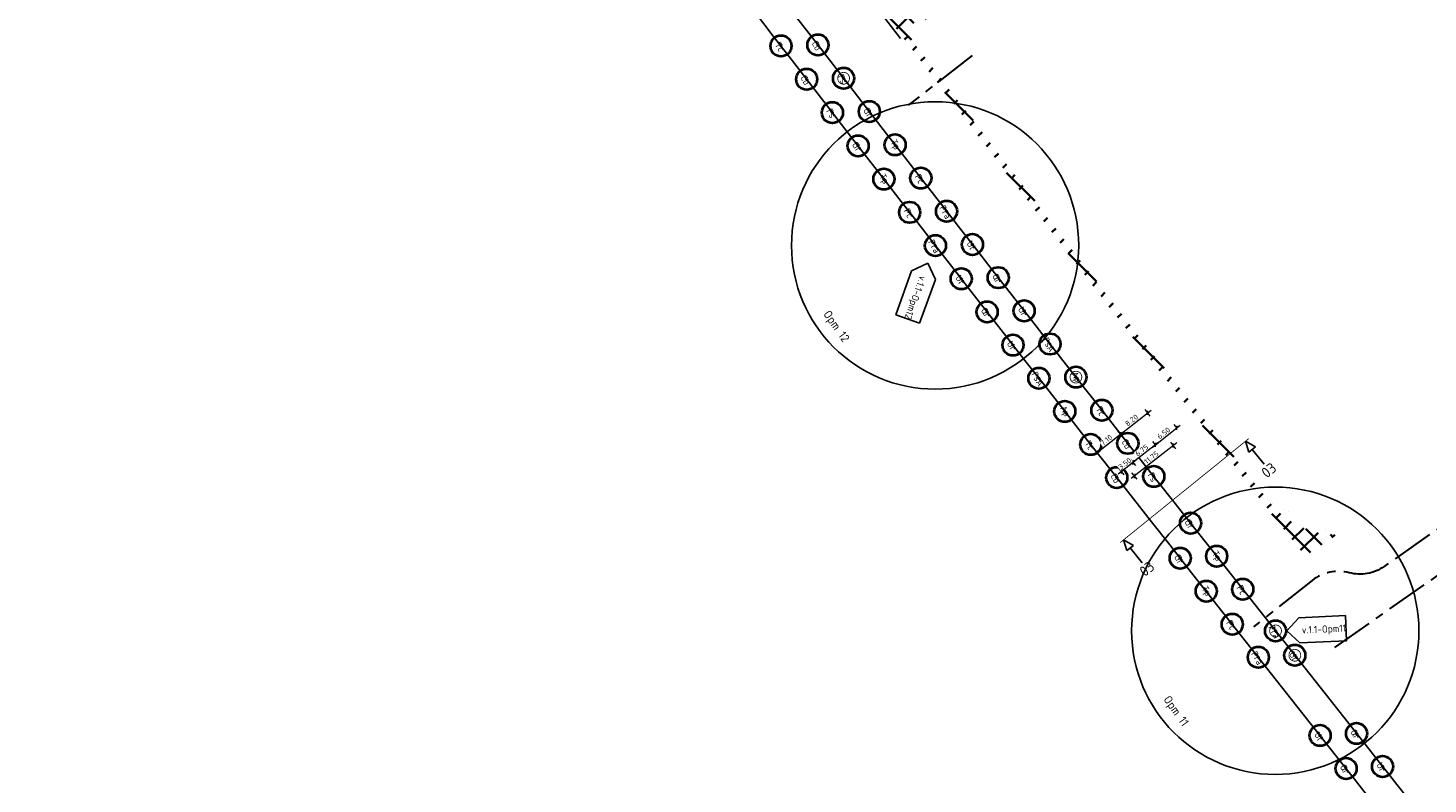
# Model space of a CAD drawing. Header units: metres. Extents: x 150805 to 161014, y 478675 to 486369.
# Tile 6 of 35: x 151147 to 151480, y 483326 to 483505. Entities that reach past the tile are written whole.
import ezdxf
from ezdxf.enums import TextEntityAlignment as Align

# ---------------------------------------------------------------- set-up
doc = ezdxf.new("R2010")
doc.units = ezdxf.units.M
doc.linetypes.add('AM-AS', pattern=[16, 10, -2, 2, -2])
doc.layers.get('0').update_dxf_attribs({"lineweight": 25})
doc.layers.get('Defpoints').update_dxf_attribs({"lineweight": 25, "true_color": 0xff7fff})
for name, color, linetype, lineweight in [('N-WE-AM-AS_FIETSPAD-G', 3, 'AM-AS', 30), ('N-WE-AM-AS_WEG-G', 10, 'AM-AS', 30), ('N-WE-GR-BOOM-T18', 10, 'Continuous', 18), ('X-XX-AL-M', 7, 'Continuous', 18), ('X-XX-AL-VERWIJZING-S', 7, 'Continuous', 25)]:
    doc.layers.add(name, color=color, linetype=linetype, lineweight=lineweight)
doc.layers.add('N-WE-GR-BOOM-S', color=7, linetype='Continuous', lineweight=40, true_color=0x009900)
doc.layers.add('N-WE-KG-GRENS_POLDERWEG-G', color=7, linetype='KG-PERCEEL', lineweight=35, true_color=0x0000e6)
doc.styles.add('NLCS-ISO', font='NLCS-ISO.ttf')
doc.styles.add('NLCS-ISO-M500-T18', font='NLCS-ISO.ttf')
doc.styles.add('NLCS-ISO-M500-T25', font='NLCS-ISO.ttf')
doc.styles.get("Standard").update_dxf_attribs({"font": 'NLCS-ISO.ttf'})
doc.linetypes.add('KG-PERCEEL', pattern='A,5.5,-2,["P",Standard,S=1.8,R=0,X=-0.5,Y=-0.9],-2,5.5,-2,[5,NLCS.shx,S=0.75,R=0,X=0,Y=0],-2', length=19)
doc.dimstyles.new('NLCS-M500-T25-SCHRAP-X_L2_H1', dxfattribs={"dimscale": 0.5, "dimtxt": 2.5, "dimasz": 1.4, "dimexe": 2, "dimexo": 2, "dimgap": 0.7, "dimtad": 1, "dimzin": 0, "dimdsep": 46, "dimtxsty": 'NLCS-ISO-M500-T25', "dimblk": 'OBLIQUE', "dimcen": 0, "dimdle": 2, "dimclrd": 256, "dimclre": 256, "dimclrt": 256, "dimadec": 1, "dimazin": 0, "dimtfac": 1, "dimtofl": 0, "dimtmove": 1, "dimatfit": 0, "dimldrblk": 'OBLIQUE', "dimfxl": 2, "dimfxlon": 1, "dimtfill": 1, "dimtfillclr": 254, "dimtolj": 1, "dimtzin": 0, "dimlwd": 18, "dimlwe": 18, "dimarcsym": 0})

# ---------------------------------------------------------------- blocks, each defined once
blk = doc.blocks.new('SAL-VERWIJZING_DOORSNEDE_BOVEN-SO')
for p, q in [((-2, 9), (0, 14)), ((0, 14), (2, 9)), ((2, 9), (-2, 9)), ((0, 0), (0, 9))]:
    blk.add_line(p, q)
at = {"lineweight": 50, "style": 'NLCS-ISO'}
blk.add_attdef('...', text='', height=5, dxfattribs=at).set_placement((-0.05, -1.19), align=Align.TOP_CENTER)
blk = doc.blocks.new('*U164')
blk.add_circle((0, 0), 5)
at = {"color": 0}
blk.add_circle((0, 0), 0.15, dxfattribs=at)
at = {"layer": 'Defpoints'}
blk.add_line((-2.01, 0), (2.01, 0), dxfattribs=at)
at = {"layer": 'N-WE-GR-BOOM-T18', "insert": (0, -2.3), "char_height": 3.2, "attachment_point": 8, "style": 'NLCS-ISO-M500-T18'}
blk.add_mtext_dynamic_manual_height_columns('Tc', width=4.7343, gutter_width=9, heights=[0], dxfattribs=at)
blk = doc.blocks.new('*U165')
blk.add_circle((0, 0), 5)
at = {"color": 0}
blk.add_circle((0, 0), 0.15, dxfattribs=at)
at = {"layer": 'Defpoints'}
blk.add_line((-2.01, 0), (2.01, 0), dxfattribs=at)
at = {"layer": 'N-WE-GR-BOOM-T18', "insert": (0, -2.3), "char_height": 3.2, "attachment_point": 8, "style": 'NLCS-ISO-M500-T18'}
blk.add_mtext_dynamic_manual_height_columns('Cb', width=4.7343, gutter_width=9, heights=[0], dxfattribs=at)
blk = doc.blocks.new('*U166')
blk.add_circle((0, 0), 5)
at = {"color": 0}
blk.add_circle((0, 0), 0.15, dxfattribs=at)
at = {"layer": 'Defpoints'}
blk.add_line((-2.01, 0), (2.01, 0), dxfattribs=at)
at = {"layer": 'N-WE-GR-BOOM-T18', "insert": (0, -2.3), "char_height": 3.2, "attachment_point": 8, "style": 'NLCS-ISO-M500-T18'}
blk.add_mtext_dynamic_manual_height_columns('Fs', width=4.7343, gutter_width=9, heights=[0], dxfattribs=at)
blk = doc.blocks.new('*U155')
blk.add_circle((0, 0), 5)
at = {"color": 0}
blk.add_circle((0, 0), 0.15, dxfattribs=at)
at = {"layer": 'Defpoints'}
blk.add_line((-2.01, 0), (2.01, 0), dxfattribs=at)
at = {"layer": 'N-WE-GR-BOOM-T18', "insert": (0, -2.3), "char_height": 3.2, "attachment_point": 8, "style": 'NLCS-ISO-M500-T18'}
blk.add_mtext_dynamic_manual_height_columns('Gt', width=4.7343, gutter_width=9, heights=[0], dxfattribs=at)
blk = doc.blocks.new('*U156')
blk.add_circle((0, 0), 5)
at = {"color": 0}
blk.add_circle((0, 0), 0.15, dxfattribs=at)
at = {"layer": 'Defpoints'}
blk.add_line((-2.01, 0), (2.01, 0), dxfattribs=at)
at = {"layer": 'N-WE-GR-BOOM-T18', "insert": (0, -2.3), "char_height": 3.2, "attachment_point": 8, "style": 'NLCS-ISO-M500-T18'}
blk.add_mtext_dynamic_manual_height_columns('Tp', width=4.7343, gutter_width=9, heights=[0], dxfattribs=at)
blk = doc.blocks.new('*U161')
blk.add_circle((0, 0), 5)
at = {"color": 0}
blk.add_circle((0, 0), 0.15, dxfattribs=at)
at = {"layer": 'Defpoints'}
blk.add_line((-2.01, 0), (2.01, 0), dxfattribs=at)
at = {"layer": 'N-WE-GR-BOOM-T18', "insert": (0, -2.3), "char_height": 3.2, "attachment_point": 8, "style": 'NLCS-ISO-M500-T18'}
blk.add_mtext_dynamic_manual_height_columns('Pc', width=4.7343, gutter_width=9, heights=[0], dxfattribs=at)
blk = doc.blocks.new('*U158')
blk.add_circle((0, 0), 5)
at = {"color": 0}
blk.add_circle((0, 0), 0.15, dxfattribs=at)
at = {"layer": 'Defpoints'}
blk.add_line((-2.01, 0), (2.01, 0), dxfattribs=at)
at = {"layer": 'N-WE-GR-BOOM-T18', "insert": (0, -2.3), "char_height": 3.2, "attachment_point": 8, "style": 'NLCS-ISO-M500-T18'}
blk.add_mtext_dynamic_manual_height_columns('Pra', width=4.7343, gutter_width=9, heights=[0], dxfattribs=at)
blk = doc.blocks.new('*U159')
blk.add_circle((0, 0), 5)
at = {"color": 0}
blk.add_circle((0, 0), 0.15, dxfattribs=at)
at = {"layer": 'Defpoints'}
blk.add_line((-2.01, 0), (2.01, 0), dxfattribs=at)
at = {"layer": 'N-WE-GR-BOOM-T18', "insert": (0, -2.3), "char_height": 3.2, "attachment_point": 8, "style": 'NLCS-ISO-M500-T18'}
blk.add_mtext_dynamic_manual_height_columns('Ul', width=4.7343, gutter_width=9, heights=[0], dxfattribs=at)
blk = doc.blocks.new('*U160')
blk.add_circle((0, 0), 5)
at = {"color": 0}
blk.add_circle((0, 0), 0.15, dxfattribs=at)
at = {"layer": 'Defpoints'}
blk.add_line((-2.01, 0), (2.01, 0), dxfattribs=at)
at = {"layer": 'N-WE-GR-BOOM-T18', "insert": (0, -2.3), "char_height": 3.2, "attachment_point": 8, "style": 'NLCS-ISO-M500-T18'}
blk.add_mtext_dynamic_manual_height_columns('Qr', width=4.7343, gutter_width=9, heights=[0], dxfattribs=at)
blk = doc.blocks.new('*U162')
blk.add_circle((0, 0), 5)
at = {"color": 0}
blk.add_circle((0, 0), 0.15, dxfattribs=at)
at = {"layer": 'Defpoints'}
blk.add_line((-2.01, 0), (2.01, 0), dxfattribs=at)
at = {"layer": 'N-WE-GR-BOOM-T18', "insert": (0, -2.3), "char_height": 3.2, "attachment_point": 8, "style": 'NLCS-ISO-M500-T18'}
blk.add_mtext_dynamic_manual_height_columns('Ur', width=4.7343, gutter_width=9, heights=[0], dxfattribs=at)
blk = doc.blocks.new('*U163')
blk.add_circle((0, 0), 5)
at = {"color": 0}
blk.add_circle((0, 0), 0.15, dxfattribs=at)
at = {"layer": 'Defpoints'}
blk.add_line((-2.01, 0), (2.01, 0), dxfattribs=at)
at = {"layer": 'N-WE-GR-BOOM-T18', "insert": (0, -2.3), "char_height": 3.2, "attachment_point": 8, "style": 'NLCS-ISO-M500-T18'}
blk.add_mtext_dynamic_manual_height_columns('FsA', width=4.7343, gutter_width=9, heights=[0], dxfattribs=at)
blk = doc.blocks.new('*U150')
blk.add_circle((0, 0), 5)
at = {"color": 0}
blk.add_circle((0, 0), 0.15, dxfattribs=at)
at = {"layer": 'Defpoints'}
blk.add_line((-2.01, 0), (2.01, 0), dxfattribs=at)
at = {"layer": 'N-WE-GR-BOOM-T18', "insert": (0, -2.3), "char_height": 3.2, "attachment_point": 8, "style": 'NLCS-ISO-M500-T18'}
blk.add_mtext_dynamic_manual_height_columns('Ap', width=4.7343, gutter_width=9, heights=[0], dxfattribs=at)
blk = doc.blocks.new('*U211')
at = {"color": 177, "true_color": 0x293189, "const_width": 0.4, "flags": 128}
blk.add_lwpolyline([(2.8, 0, -1), (-2.8, 0, -1)], format="xyb", close=True, dxfattribs=at)
at = {"color": 0}
blk.add_circle((0, 0), 0.15, dxfattribs=at)
at = {"layer": 'Defpoints'}
blk.add_line((-2.01, 0), (2.01, 0), dxfattribs=at)
blk = doc.blocks.new('_Oblique')
at = {"color": 0, "linetype": 'ByBlock', "lineweight": -2}
blk.add_line((-0.5, -0.5), (0.5, 0.5), dxfattribs=at)
blk = doc.blocks.new('*D185')
at = {"layer": 'Defpoints', "color": 0, "transparency": 16777216}
for p in [(151420.7, 483409.56), (151415.59, 483405.54)]:
    blk.add_point(p, dxfattribs=at)
at = {"layer": 'X-XX-AL-M', "linetype": 'Continuous', "lineweight": 18, "transparency": 16777216}
for p, q in [((151414.17, 483405.73), (151420.85, 483410.98)), ((151420.08, 483410.34), (151419.44, 483411.15)), ((151414.97, 483406.33), (151414.33, 483407.13))]:
    blk.add_line(p, q, dxfattribs=at)
at = {"layer": 'X-XX-AL-M', "lineweight": 18, "transparency": 16777216, "xscale": 0.7, "yscale": 0.7, "zscale": 0.7}
for p, rotation in [((151420.06, 483410.36), 38.17082104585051), ((151414.95, 483406.35), 218.1708210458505)]:
    blk.add_blockref('_Oblique', p, dxfattribs=dict(at, rotation=rotation))
at = {"layer": 'X-XX-AL-M', "transparency": 16777216, "insert": (151416.9, 483409.12), "char_height": 1.25, "attachment_point": 5, "rotation": 38.1708, "style": 'NLCS-ISO-M500-T25', "bg_fill": 3, "box_fill_scale": 1.1, "bg_fill_color": 256, "bg_fill_true_color": 13158600, "bg_fill_transparency": 0}
blk.add_mtext('\\A1;6.50', dxfattribs=at)
at = {"layer": 'Defpoints', "color": 0, "transparency": 16777216}
blk.add_point((151420.06, 483410.36), dxfattribs=at)
blk = doc.blocks.new('*D186')
at = {"layer": 'Defpoints', "color": 0, "transparency": 16777216}
for p in [(151409.98, 483398.92), (151422.88, 483401.52), (151414.59, 483393.06)]:
    blk.add_point(p, dxfattribs=at)
at = {"layer": 'X-XX-AL-M', "linetype": 'Continuous', "lineweight": 18, "transparency": 16777216}
for p, q in [((151420, 483406.8), (151409.19, 483398.3)), ((151419.83, 483405.4), (151418.59, 483406.97)), ((151410.6, 483398.14), (151409.36, 483399.71))]:
    blk.add_line(p, q, dxfattribs=at)
at = {"layer": 'X-XX-AL-M', "lineweight": 18, "transparency": 16777216, "xscale": 0.7, "yscale": 0.7, "zscale": 0.7}
for p, rotation in [((151419.21, 483406.19), 38.19170023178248), ((151409.98, 483398.92), 218.1917002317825)]:
    blk.add_blockref('_Oblique', p, dxfattribs=dict(at, rotation=rotation))
at = {"layer": 'X-XX-AL-M', "transparency": 16777216, "insert": (151413.99, 483403.32), "char_height": 1.25, "attachment_point": 5, "rotation": 38.1917, "style": 'NLCS-ISO-M500-T25', "bg_fill": 3, "box_fill_scale": 1.1, "bg_fill_color": 256, "bg_fill_true_color": 13158600, "bg_fill_transparency": 0}
blk.add_mtext('\\A1;11.75', dxfattribs=at)
blk = doc.blocks.new('*D187')
at = {"layer": 'Defpoints', "color": 0, "transparency": 16777216}
for p in [(151415.59, 483405.54), (151413.87, 483396.8)]:
    blk.add_point(p, dxfattribs=at)
at = {"layer": 'X-XX-AL-M', "linetype": 'Continuous', "lineweight": 18, "transparency": 16777216}
for p, q in [((151415.74, 483406.96), (151408.86, 483401.56)), ((151414.97, 483406.33), (151414.33, 483407.13)), ((151410.26, 483401.39), (151409.03, 483402.96))]:
    blk.add_line(p, q, dxfattribs=at)
at = {"layer": 'X-XX-AL-M', "lineweight": 18, "transparency": 16777216, "xscale": 0.7, "yscale": 0.7, "zscale": 0.7}
for p, rotation in [((151414.95, 483406.35), 38.17082104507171), ((151409.65, 483402.18), 218.1708210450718)]:
    blk.add_blockref('_Oblique', p, dxfattribs=dict(at, rotation=rotation))
at = {"layer": 'X-XX-AL-M', "transparency": 16777216, "insert": (151411.7, 483405.03), "char_height": 1.25, "attachment_point": 5, "rotation": 38.1708, "style": 'NLCS-ISO-M500-T25', "bg_fill": 3, "box_fill_scale": 1.1, "bg_fill_color": 256, "bg_fill_true_color": 13158600, "bg_fill_transparency": 0}
blk.add_mtext('\\A1;6.75', dxfattribs=at)
at = {"layer": 'Defpoints', "color": 0, "transparency": 16777216}
blk.add_point((151409.65, 483402.18), dxfattribs=at)
blk = doc.blocks.new('*D188')
at = {"layer": 'Defpoints', "color": 0, "transparency": 16777216}
for p in [(151413.87, 483396.8), (151411.12, 483394.64)]:
    blk.add_point(p, dxfattribs=at)
at = {"layer": 'X-XX-AL-M', "linetype": 'Continuous', "lineweight": 18, "transparency": 16777216}
for p, q in [((151410.43, 483402.79), (151406.11, 483399.4)), ((151410.26, 483401.39), (151409.03, 483402.96)), ((151407.51, 483399.23), (151406.28, 483400.8))]:
    blk.add_line(p, q, dxfattribs=at)
at = {"layer": 'X-XX-AL-M', "transparency": 16777216, "insert": (151407.67, 483401.86), "char_height": 1.25, "attachment_point": 5, "rotation": 38.1708, "style": 'NLCS-ISO-M500-T25', "bg_fill": 3, "box_fill_scale": 1.1, "bg_fill_color": 256, "bg_fill_true_color": 13158600, "bg_fill_transparency": 0}
blk.add_mtext('\\A1;3.50', dxfattribs=at)
at = {"layer": 'Defpoints', "color": 0, "transparency": 16777216}
blk.add_point((151406.89, 483400.01), dxfattribs=at)
at = {"layer": 'X-XX-AL-M', "lineweight": 18, "transparency": 16777216, "xscale": 0.7, "yscale": 0.7, "zscale": 0.7}
for p, rotation in [((151409.65, 483402.18), 38.17082104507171), ((151406.89, 483400.01), 218.1708210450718)]:
    blk.add_blockref('_Oblique', p, dxfattribs=dict(at, rotation=rotation))
blk = doc.blocks.new('*D202')
at = {"layer": 'Defpoints', "color": 0, "transparency": 16777216}
for p in [(151413.11, 483413.95), (151414.83, 483411.76), (151408.38, 483406.69)]:
    blk.add_point(p, dxfattribs=at)
at = {"layer": 'X-XX-AL-M', "linetype": 'Continuous', "lineweight": 18, "transparency": 16777216}
for p, q in [((151405.87, 483408.27), (151413.9, 483414.57)), ((151413.73, 483413.17), (151412.49, 483414.74)), ((151407.28, 483408.1), (151406.04, 483409.68))]:
    blk.add_line(p, q, dxfattribs=at)
at = {"layer": 'X-XX-AL-M', "lineweight": 18, "transparency": 16777216, "xscale": 0.7, "yscale": 0.7, "zscale": 0.7}
for p, rotation in [((151413.11, 483413.95), 38.1480872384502), ((151406.66, 483408.89), 218.1480872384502)]:
    blk.add_blockref('_Oblique', p, dxfattribs=dict(at, rotation=rotation))
at = {"layer": 'X-XX-AL-M', "transparency": 16777216, "insert": (151409.28, 483412.19), "char_height": 1.25, "attachment_point": 5, "rotation": 38.1481, "style": 'NLCS-ISO-M500-T25', "bg_fill": 3, "box_fill_scale": 1.1, "bg_fill_color": 256, "bg_fill_true_color": 13158600, "bg_fill_transparency": 0}
blk.add_mtext('\\A1;8.20', dxfattribs=at)
blk = doc.blocks.new('*D203')
at = {"layer": 'X-XX-AL-M', "linetype": 'Continuous', "lineweight": 18, "transparency": 16777216}
for p, q in [((151400.29, 483403.89), (151407.45, 483409.51)), ((151406.66, 483408.89), (151406.04, 483409.67)), ((151401.08, 483404.5), (151400.46, 483405.29))]:
    blk.add_line(p, q, dxfattribs=at)
at = {"layer": 'X-XX-AL-M', "lineweight": 18, "transparency": 16777216, "xscale": 0.7, "yscale": 0.7, "zscale": 0.7}
for p, rotation in [((151406.66, 483408.89), 38.13649879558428), ((151401.08, 483404.5), 218.1364987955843)]:
    blk.add_blockref('_Oblique', p, dxfattribs=dict(at, rotation=rotation))
at = {"layer": 'X-XX-AL-M', "transparency": 16777216, "insert": (151403.27, 483407.46), "char_height": 1.25, "attachment_point": 5, "rotation": 38.1365, "style": 'NLCS-ISO-M500-T25', "bg_fill": 3, "box_fill_scale": 1.1, "bg_fill_color": 256, "bg_fill_true_color": 13158600, "bg_fill_transparency": 0}
blk.add_mtext('\\A1;7.10', dxfattribs=at)
at = {"layer": 'Defpoints', "color": 0, "transparency": 16777216}
for p in [(151406.66, 483408.89), (151406.7, 483408.84), (151401.11, 483404.46)]:
    blk.add_point(p, dxfattribs=at)
blk = doc.blocks.new('SAL-VERWIJZING_WIJZIGING_LINKS-SO')
for p, q in [((-22.22, 6), (-28.22, 0)), ((-22.22, -6), (-28.22, 0)), ((0, 6), (-22.22, 6)), ((0, -6), (0, 6)), ((0, -6), (-22.22, -6))]:
    blk.add_line(p, q)
at = {"lineweight": 70, "style": 'NLCS-ISO'}
blk.add_attdef('...', text='', height=7, dxfattribs=at).set_placement((0.01, 0.06), align=Align.MIDDLE_RIGHT)

msp = doc.modelspace()

# ---------------------------------------------------------------- linework, layer by layer
at = {"layer": 'Defpoints', "linetype": 'Continuous', "flags": 128}
for points in [[(151804.35, 482923.275), (151718.408, 483024.94, -0.0026625), (151677.359, 483074.026), (151633.845, 483126.627), (151610.023, 483155.424, -0.0057375), (151465.661, 483334.065), (151428.256, 483381.456, -0.0082544), (151157.762, 483736.036, -0.0065463), (150913.506, 484076.675, 0.0061687), (150896.388, 484100.586), (150852.424, 484160.422)], [(151764.497, 482959.421), (151712.986, 483020.356, -0.0026625), (151671.888, 483069.5), (151628.374, 483122.101), (151604.552, 483150.898, -0.0057375), (151460.088, 483329.667), (151422.683, 483377.057, -0.0082544), (151152.047, 483731.823, -0.0065463), (150907.682, 484072.614, 0.0061687), (150890.666, 484096.382), (150846.703, 484156.218)], [(151354.313, 483502.96, -0.005638), (151171.044, 483745.825, -0.0000309), (151169.87, 483747.418)]]:
    msp.add_lwpolyline(points, format="xyb", dxfattribs=at)
at = {"layer": 'Defpoints'}
msp.add_circle((151362.556, 483453.732), 34.152, dxfattribs=at)
at = {"layer": 'N-WE-AM-AS_FIETSPAD-G'}
for p, q in [((151768.283, 483587.155), (151469.335, 483377.413)), ((151452.258, 483374.12), (151438.25, 483363.064))]:
    msp.add_line(p, q, dxfattribs=at)
at = {"layer": 'N-WE-AM-AS_FIETSPAD-G', "flags": 128}
msp.add_lwpolyline([(151469.335, 483377.413, -0.2214184), (151461.023, 483375.935, 0.2362538), (151452.258, 483374.12)], format="xyb", dxfattribs=at)
at = {"layer": 'N-WE-AM-AS_WEG-G', "linetype": 'AM-AS'}
msp.add_line((151371.376, 483498.848), (151356.128, 483487.045), dxfattribs=at)
at = {"layer": 'N-WE-AM-AS_WEG-G', "linetype": 'AM-AS', "flags": 128}
msp.add_lwpolyline([(151819.345, 483611.987), (151457.259, 483357.946)], dxfattribs=at)
at = {"layer": 'X-XX-AL-VERWIJZING-S', "linetype": 'AM-AS', "const_width": 0.2, "flags": 128}
msp.add_lwpolyline([(151406.61, 483383.133), (151437.157, 483407.826)], dxfattribs=at)

# ---------------------------------------------------------------- block references
at = {"layer": 'N-WE-GR-BOOM-S'}
for name, p, xscale, yscale, zscale, rotation in [('*U165', (151334.68, 483501.393), 0.4999999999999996, 0.4999999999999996, 0.4999999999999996, 299.7124591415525), ('*U164', (151325.901, 483501.152), 0.4999999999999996, 0.4999999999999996, 0.4999999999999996, 299.7124591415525), ('*U165', (151332.008, 483493.233), 0.4999999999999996, 0.4999999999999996, 0.4999999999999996, 299.7124591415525), ('*U166', (151340.79, 483493.476), 0.4999999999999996, 0.4999999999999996, 0.4999999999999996, 299.7124591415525), ('*U211', (151340.79, 483493.476), 0.5, 0.5, 0.5, 300.0342889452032), ('*U166', (151338.12, 483485.319), 0.4999999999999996, 0.4999999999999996, 0.4999999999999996, 299.7124591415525), ('*U155', (151346.905, 483485.564), 0.4999999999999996, 0.4999999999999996, 0.4999999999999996, 299.7124591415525), ('*U155', (151344.239, 483477.409), 0.4999999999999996, 0.4999999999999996, 0.4999999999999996, 299.7124591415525), ('*U156', (151353.027, 483477.657), 0.4999999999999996, 0.4999999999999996, 0.4999999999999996, 299.7124591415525), ('*U156', (151350.363, 483469.504), 0.4999999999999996, 0.4999999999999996, 0.4999999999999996, 299.7124591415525), ('*U161', (151359.154, 483469.754), 0.4999999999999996, 0.4999999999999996, 0.4999999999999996, 299.7124591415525), ('*U161', (151356.493, 483461.603), 0.4999999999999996, 0.4999999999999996, 0.4999999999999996, 299.7124591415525), ('*U158', (151365.287, 483461.855), 0.4999999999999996, 0.4999999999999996, 0.4999999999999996, 299.7124591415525), ('*U158', (151362.629, 483453.707), 0.4999999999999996, 0.4999999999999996, 0.4999999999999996, 299.7124591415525), ('*U159', (151371.427, 483453.962), 0.4999999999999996, 0.4999999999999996, 0.4999999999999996, 299.7124591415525), ('*U159', (151368.771, 483445.815), 0.4999999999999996, 0.4999999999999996, 0.4999999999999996, 299.7124591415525), ('*U160', (151377.571, 483446.072), 0.4999999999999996, 0.4999999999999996, 0.4999999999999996, 299.7124591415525), ('*U162', (151383.722, 483438.188), 0.4999999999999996, 0.4999999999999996, 0.4999999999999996, 299.7124591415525), ('*U160', (151374.919, 483437.928), 0.4999999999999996, 0.4999999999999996, 0.4999999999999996, 299.7124591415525), ('*U162', (151381.072, 483430.045), 0.4999999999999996, 0.4999999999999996, 0.4999999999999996, 299.7124591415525), ('*U163', (151389.879, 483430.308), 0.4999999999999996, 0.4999999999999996, 0.4999999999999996, 299.7124591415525), ('*U163', (151387.232, 483422.168), 0.4999999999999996, 0.4999999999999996, 0.4999999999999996, 299.7124591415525), ('*U150', (151396.041, 483422.432), 0.4999999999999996, 0.4999999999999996, 0.4999999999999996, 299.7124591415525), ('*U211', (151396.041, 483422.432), 0.5, 0.5, 0.5, 300.0342889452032), ('*U150', (151393.397, 483414.294), 0.4999999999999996, 0.4999999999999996, 0.4999999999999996, 299.7124591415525), ('*U164', (151402.209, 483414.561), 0.4999999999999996, 0.4999999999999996, 0.4999999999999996, 299.7124591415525), ('*U164', (151399.568, 483406.425), 0.4999999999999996, 0.4999999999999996, 0.4999999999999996, 299.7124591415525), ('*U165', (151408.383, 483406.695), 0.4999999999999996, 0.4999999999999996, 0.4999999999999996, 299.7124591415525), ('*U165', (151405.745, 483398.561), 0.4999999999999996, 0.4999999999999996, 0.4999999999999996, 299.7124591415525), ('*U166', (151414.563, 483398.833), 0.4999999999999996, 0.4999999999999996, 0.4999999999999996, 299.7124591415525), ('*U155', (151423.315, 483387.719), 0.4999999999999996, 0.4999999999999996, 0.4999999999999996, 299.7124591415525), ('*U155', (151420.838, 483379.395), 0.4999999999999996, 0.4999999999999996, 0.4999999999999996, 299.7124591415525), ('*U156', (151429.509, 483379.869), 0.4999999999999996, 0.4999999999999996, 0.4999999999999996, 299.7124591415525), ('*U156', (151427.033, 483371.545), 0.4999999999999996, 0.4999999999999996, 0.4999999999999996, 299.7124591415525), ('*U161', (151435.704, 483372.019), 0.4999999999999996, 0.4999999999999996, 0.4999999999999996, 299.7124591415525), ('*U161', (151433.229, 483363.695), 0.4999999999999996, 0.4999999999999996, 0.4999999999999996, 299.7124591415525), ('*U158', (151443.521, 483362.115), 0.4999999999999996, 0.4999999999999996, 0.4999999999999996, 299.7124591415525), ('*U211', (151443.521, 483362.115), 0.5, 0.5, 0.5, 300.0342889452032), ('*U158', (151439.425, 483355.846), 0.4999999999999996, 0.4999999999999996, 0.4999999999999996, 299.7124591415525), ('*U159', (151448.096, 483356.32), 0.4999999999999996, 0.4999999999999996, 0.4999999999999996, 299.7124591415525), ('*U211', (151448.096, 483356.32), 0.5, 0.5, 0.5, 300.0342889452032), ('*U159', (151454.099, 483337.254), 0.4999999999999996, 0.4999999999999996, 0.4999999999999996, 299.7124591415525), ('*U160', (151462.77, 483337.729), 0.4999999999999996, 0.4999999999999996, 0.4999999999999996, 299.7124591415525), ('*U160', (151460.295, 483329.405), 0.4999999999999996, 0.4999999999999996, 0.4999999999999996, 299.7124591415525), ('*U162', (151468.967, 483329.88), 0.4999999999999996, 0.4999999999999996, 0.4999999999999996, 299.7124591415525)]:
    msp.add_blockref(name, p, dxfattribs=dict(at, xscale=xscale, yscale=yscale, zscale=zscale, rotation=rotation))
at = {"layer": 'X-XX-AL-VERWIJZING-S'}
ref = msp.add_blockref('SAL-VERWIJZING_WIJZIGING_LINKS-SO', (151356.007, 483436.256), dxfattribs=dict(at, xscale=0.4999999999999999, yscale=0.4999999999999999, zscale=0.4999999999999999, rotation=250.0786642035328))
ref.add_attrib('...', 'v.1.1-Opm12', dxfattribs={"layer": '0', "lineweight": 70, "height": 1.7, "rotation": 250.07866, "style": 'NLCS-ISO'}).set_placement((151356.036, 483436.242), align=Align.MIDDLE_RIGHT)
at = {"layer": 'X-XX-AL-VERWIJZING-S', "xscale": 0.5, "yscale": 0.5, "zscale": 0.5, "rotation": 38.95094744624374}
for p in [(151440.78, 483401.754), (151411.788, 483378.318)]:
    msp.add_blockref('SAL-VERWIJZING_DOORSNEDE_BOVEN-SO', p, dxfattribs=at).add_auto_attribs({'...': '03'})
at = {"layer": 'X-XX-AL-VERWIJZING-S'}
ref = msp.add_blockref('SAL-VERWIJZING_WIJZIGING_LINKS-SO', (151460.281, 483362.752), dxfattribs=dict(at, xscale=0.4999999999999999, yscale=0.4999999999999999, zscale=0.4999999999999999, rotation=2.591250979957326))
ref.add_attrib('...', 'v.1.1-Opm11', dxfattribs={"layer": '0', "lineweight": 70, "height": 1.7, "rotation": 2.59125, "style": 'NLCS-ISO'}).set_placement((151460.283, 483362.784), align=Align.MIDDLE_RIGHT)

# ---------------------------------------------------------------- texts
at = {"layer": 'Defpoints', "char_height": 2.0312, "attachment_point": 1, "rotation": 305.13709, "style": 'NLCS-ISO-M500-T25'}
for s, insert in [('Opm 12', (151337.505, 483438.587)), ('Opm 11', (151418.397, 483346.996))]:
    msp.add_mtext_dynamic_manual_height_columns(s, width=8.58728, gutter_width=25, heights=[0], dxfattribs=dict(at, insert=insert))

# ---------------------------------------------------------------- next in the draw order: dimensions: what is measured, and where the dimension line sits
at = {"layer": 'X-XX-AL-M'}
dim = msp.add_aligned_dim(p1=(151415.586, 483405.539), p2=(151420.697, 483409.556), distance=1.027, dimstyle='NLCS-M500-T25-SCHRAP-X_L2_H1', dxfattribs=at)
dim.commit()
dim.dimension.update_dxf_attribs({"geometry": '*D185', "text_midpoint": (151416.904, 483409.122)})

# ---------------------------------------------------------------- next in the draw order: dimensions: what is measured, and where the dimension line sits
dim = msp.add_linear_dim(base=(151409.978, 483398.921), p1=(151422.881, 483401.522), p2=(151414.592, 483393.055), angle=218.1917, dimstyle='NLCS-M500-T25-SCHRAP-X_L2_H1', dxfattribs=at)
dim.commit()
dim.dimension.update_dxf_attribs({"geometry": '*D186', "text_midpoint": (151413.992, 483403.32)})

# ---------------------------------------------------------------- next in the draw order: dimensions: what is measured, and where the dimension line sits
dim = msp.add_linear_dim(base=(151409.646, 483402.176), p1=(151415.586, 483405.539), p2=(151413.869, 483396.804), angle=218.17082, dimstyle='NLCS-M500-T25-SCHRAP-X_L2_H1', dxfattribs=at)
dim.commit()
dim.dimension.update_dxf_attribs({"geometry": '*D187', "text_midpoint": (151411.696, 483405.028)})

# ---------------------------------------------------------------- next in the draw order: dimensions: what is measured, and where the dimension line sits
dim = msp.add_aligned_dim(p1=(151408.383, 483406.695), p2=(151414.832, 483411.76), distance=2.79, dimstyle='NLCS-M500-T25-SCHRAP-X_L2_H1', dxfattribs=at)
dim.commit()
dim.dimension.update_dxf_attribs({"geometry": '*D202', "text_midpoint": (151409.282, 483412.188)})
dim = msp.add_linear_dim(base=(151406.894, 483400.013), p1=(151413.869, 483396.804), p2=(151411.118, 483394.64), angle=218.17082, dimstyle='NLCS-M500-T25-SCHRAP-X_L2_H1', dxfattribs=at)
dim.commit()
dim.dimension.update_dxf_attribs({"geometry": '*D188', "text_midpoint": (151408.27, 483401.095), "dimtype": 160})

# ---------------------------------------------------------------- next in the draw order: linework, layer by layer
at = {"layer": 'Defpoints'}
msp.add_circle((151443.448, 483362.14), 34.152, dxfattribs=at)

# ---------------------------------------------------------------- next in the draw order: dimensions: what is measured, and where the dimension line sits
at = {"layer": 'X-XX-AL-M'}
dim = msp.add_aligned_dim(p1=(151401.112, 483404.459), p2=(151406.696, 483408.843), distance=0.056, dimstyle='NLCS-M500-T25-SCHRAP-X_L2_H1', dxfattribs=at)
dim.commit()
dim.dimension.update_dxf_attribs({"geometry": '*D203', "text_midpoint": (151403.267, 483407.462)})

# ---------------------------------------------------------------- next in the draw order: hatches: boundary and pattern name
at = {"layer": 'N-WE-KG-GRENS_POLDERWEG-G', "true_color": 0xf27172, "transparency": 33554559}
h = msp.add_hatch(dxfattribs=at)
h.set_pattern_fill('ANSI37', color=11)
h.set_pattern_definition([(45, (250305.0288, -174744.8383), (-2.24506403, 2.24506403), []), (135, (250305.0288, -174744.8383), (-2.24506403, -2.24506403), [])])
edge = h.paths.add_edge_path()
edge.add_line((151354.665, 483505.553), (151363.308, 483508.658))
edge.add_line((151363.308, 483508.658), (151324.651, 483559.158))
edge.add_line((151324.651, 483559.158), (151225.492, 483689.968))
edge.add_line((151225.492, 483689.968), (151181.662, 483748.788))
edge.add_line((151181.662, 483748.788), (151174.092, 483743.456))
edge.add_line((151174.092, 483743.456), (151175.95, 483740.595))
edge.add_line((151175.95, 483740.595), (151178.105, 483737.24))
edge.add_line((151178.105, 483737.24), (151181.745, 483731.94))
edge.add_line((151181.745, 483731.94), (151253.25, 483635.98))
edge.add_line((151253.25, 483635.98), (151316.71, 483553.08))
edge.add_line((151316.71, 483553.08), (151403.355, 483439.89))
edge.add_line((151403.355, 483439.89), (151450.595, 483379.84))
edge.add_line((151450.595, 483379.84), (151457.854, 483384.933))
edge.add_arc((151458.26, 483405.679), 20.75, 218.1917, 268.87961, ccw=False)
edge.add_line((151441.951, 483392.85), (151404.343, 483440.656))
edge.add_line((151404.343, 483440.656), (151361.025, 483497.245))
edge.add_line((151361.025, 483497.245), (151354.665, 483505.553))
edge.add_line((151354.665, 483505.553), (151354.665, 483505.553))

doc.saveas('drawing.dxf')
